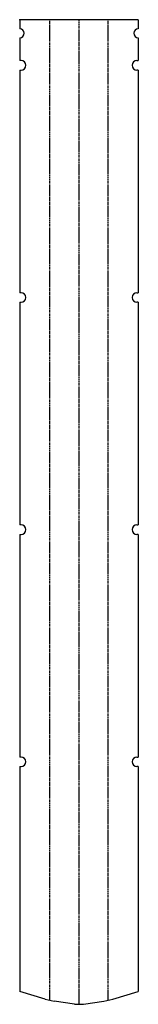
# Model space of a CAD drawing. Header units: millimetres. Extents: x 0 to 434, y 0 to 3605.
import ezdxf

# ---------------------------------------------------------------- set-up
doc = ezdxf.new("R2010")
doc.units = ezdxf.units.MM
doc.header["$PDSIZE"] = -1
doc.linetypes.add('SLD-İki-Kısa-Kesik-Çizgili-Uzun-Kesik-Çizgi', pattern=[15.748, 8.128, -1.524, 1.524, -1.524, 1.524, -1.524])
doc.linetypes.add('SLD-Sürekli', pattern=[0])

msp = doc.modelspace()

# ---------------------------------------------------------------- linework, layer by layer
at = {"color": 7, "linetype": 'SLD-Sürekli', "lineweight": 25}
for p, q in [((0.4, 3605.3), (0.4, 3572.3)), ((434.4, 3605.3), (0.4, 3605.3)), ((434.4, 3605.3), (434.4, 3572.3)), ((0.4, 3539.3), (0.4, 3455.8)), ((434.4, 3539.3), (434.4, 3455.8)), ((5.4, 3455.8), (0.4, 3455.8)), ((429.4, 3455.8), (434.4, 3455.8)), ((0.4, 3420.8), (0.4, 2605.8)), ((0.4, 3420.8), (5.4, 3420.8)), ((434.4, 3420.8), (429.4, 3420.8)), ((434.4, 3420.8), (434.4, 2605.8)), ((5.4, 2605.8), (0.4, 2605.8)), ((429.4, 2605.8), (434.4, 2605.8)), ((0.4, 2570.8), (0.4, 1755.8)), ((0.4, 2570.8), (5.4, 2570.8)), ((434.4, 2570.8), (429.4, 2570.8)), ((434.4, 2570.8), (434.4, 1755.8)), ((5.4, 1755.8), (0.4, 1755.8)), ((429.4, 1755.8), (434.4, 1755.8)), ((0.4, 1720.8), (0.4, 905.8)), ((0.4, 1720.8), (5.4, 1720.8)), ((434.4, 1720.8), (429.4, 1720.8)), ((434.4, 1720.8), (434.4, 905.8)), ((5.4, 905.8), (0.4, 905.8)), ((429.4, 905.8), (434.4, 905.8)), ((0.4, 870.8), (0.4, 47.9)), ((0.4, 870.8), (5.4, 870.8)), ((434.4, 870.8), (429.4, 870.8)), ((434.4, 870.8), (434.4, 47.9)), ((93.2, 19.6), (0.4, 47.9)), ((341.6, 19.6), (434.4, 47.9)), ((93.2, 19.6), (127.1, 11.6)), ((200.4, 0.4), (127.1, 11.6)), ((200.4, 0.4), (234.4, 0.4)), ((234.4, 0.4), (307.7, 11.6)), ((307.7, 11.6), (341.6, 19.6))]:
    msp.add_line(p, q, dxfattribs=at)
at = {"color": 7, "linetype": 'SLD-İki-Kısa-Kesik-Çizgili-Uzun-Kesik-Çizgi'}
for p, q in [((110.1, 15.6), (110.1, 3605.3)), ((217.4, 0.4), (217.4, 3605.3)), ((324.6, 15.6), (324.6, 3605.3))]:
    msp.add_line(p, q, dxfattribs=at)
at = {"color": 7, "linetype": 'SLD-Sürekli', "lineweight": 25}
for centre, radius, start, end in [((0.4, 3555.8), 16.5, 270, 90), ((434.4, 3555.8), 16.5, 90, 270), ((5.4, 3438.3), 17.5, 270, 90), ((429.4, 3438.3), 17.5, 90, 270), ((5.4, 2588.3), 17.5, 270, 90), ((429.4, 2588.3), 17.5, 90, 270), ((5.4, 1738.3), 17.5, 270, 90), ((429.4, 1738.3), 17.5, 90, 270), ((5.4, 888.3), 17.5, 270, 90), ((429.4, 888.3), 17.5, 90, 270)]:
    msp.add_arc(centre, radius, start, end, dxfattribs=at)
at = {"color": 7, "linetype": 'SLD-Sürekli'}
msp.add_point((0.4, 3605.3), dxfattribs=at)

doc.saveas('drawing.dxf')
